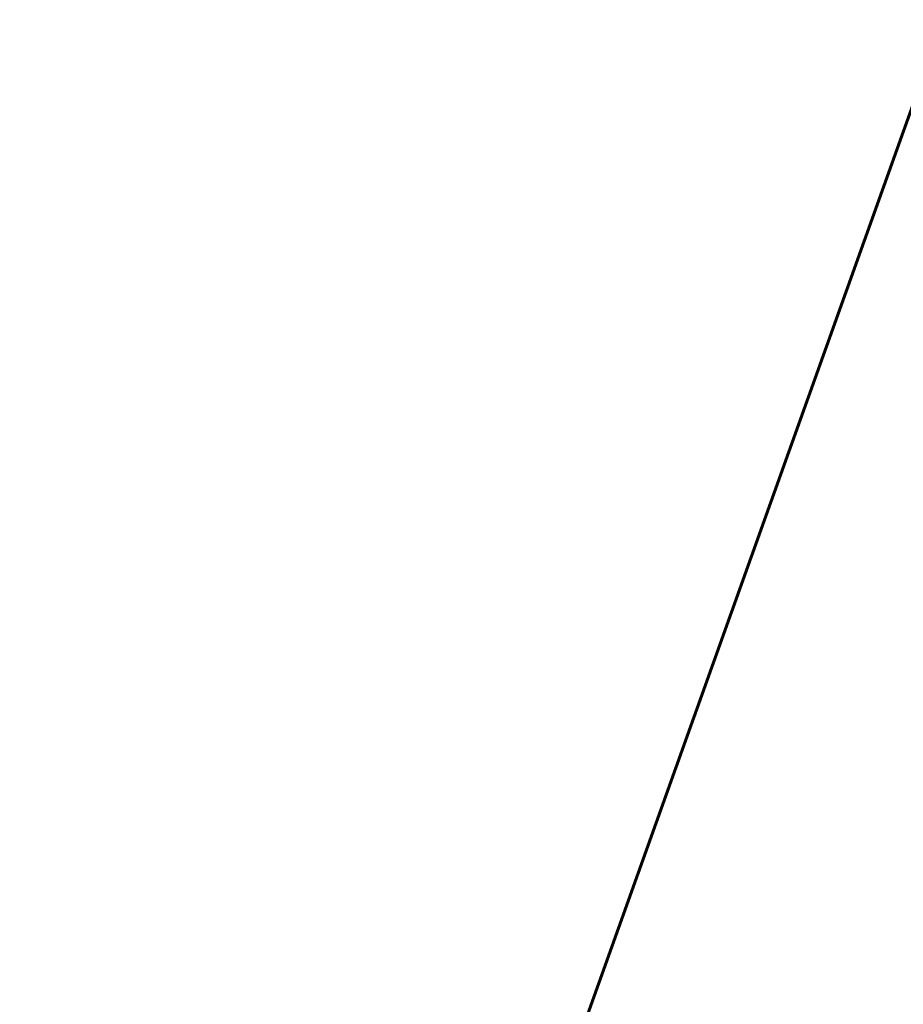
# Model space of a CAD drawing. Header units: metres. Extents: x 132707 to 140183, y 449708 to 457222.
# Tile 13 of 29: x 136446 to 136524, y 453818 to 453905. Entities that reach past the tile are written whole.
import ezdxf

# ---------------------------------------------------------------- set-up
doc = ezdxf.new("R2010")
doc.units = ezdxf.units.M
doc.layers.add('-DR-alg-bladkaders viewports', color=7, linetype='Continuous', lineweight=60)
doc.layers.add('-DR-nw-gr-arc-gras', color=7, linetype='Continuous', true_color=0x8ebf73)

msp = doc.modelspace()

# ---------------------------------------------------------------- hatches: boundary and pattern name
at = {"layer": '-DR-nw-gr-arc-gras', "transparency": 33554687}
h = msp.add_hatch(dxfattribs=at)
h.set_pattern_fill('AGR-BOLLEN', color=256, scale=0.15, pattern_type=2)
h.set_pattern_definition([(115.3356253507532, (136636.3656212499, 453727.9595244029), (-0.3355215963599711, -0.1588556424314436), [0.09, -0.2812275]), (205.3356253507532, (136636.3656212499, 453727.9595244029), (0.1588556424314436, -0.335521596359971), [0.09, -0.2812275])])
edge = h.paths.add_edge_path()
edge.add_arc((11815580.01601901, -3784284.906784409), 12424198.77081867, 160.0566581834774, 160.0569484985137, ccw=False)
edge.add_line((136455.7817502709, 453494.2542064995), (136455.1236357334, 453494.4933991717))
edge.add_line((136455.1236357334, 453494.4933991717), (136433.813485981, 453435.768343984))
edge.add_line((136433.813485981, 453435.768343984), (136432.1794965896, 453431.2550945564))
edge.add_line((136432.1794965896, 453431.2550945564), (136431.6775962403, 453429.8696168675))
edge.add_line((136431.6775962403, 453429.8696168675), (136432.3361921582, 453429.6307909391))
edge.add_line((136432.3361921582, 453429.6307909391), (136434.3092712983, 453435.0765755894))

# ---------------------------------------------------------------- linework, layer by layer
at = {"layer": '-DR-alg-bladkaders viewports'}
msp.add_lwpolyline([(136549.0630131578, 453965.6610350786), (136483.6251258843, 453782.5414169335), (136636.3656212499, 453727.9595244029), (136701.8035085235, 453911.079142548)], close=True, dxfattribs=at)

doc.saveas('drawing.dxf')
